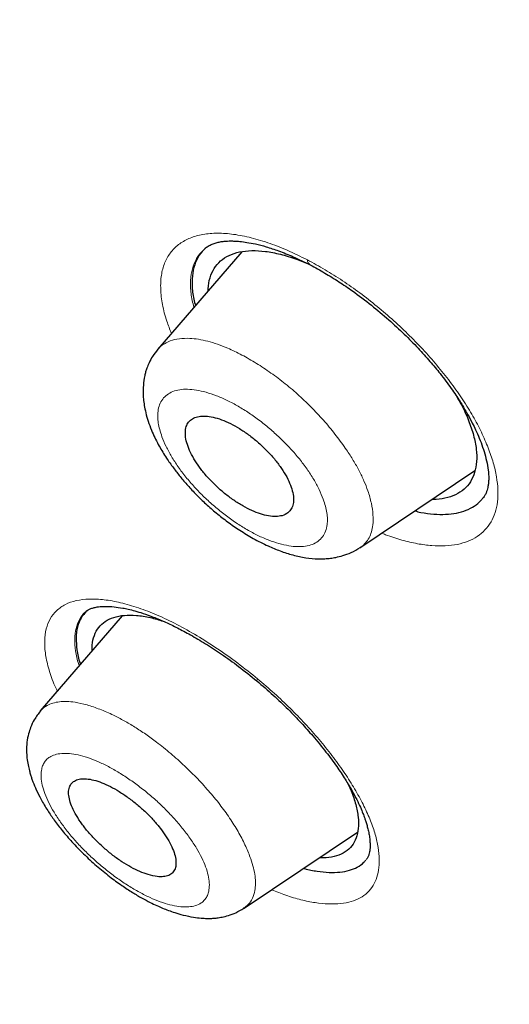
# Model space of a CAD drawing. Header units: millimetres. Extents: x 8 to 847, y 12 to 2109.
# Tile 46 of 256: x 717.47 to 724.04, y 679.79 to 693.02. Entities that reach past the tile are written whole.
import ezdxf

# ---------------------------------------------------------------- set-up
doc = ezdxf.new("R2010")
doc.units = ezdxf.units.MM

msp = doc.modelspace()

# ---------------------------------------------------------------- linework, layer by layer
at = {"color": 7, "linetype": 'Continuous', "lineweight": 30}
for p, q in [((720.45, 689.903), (719.321, 688.594)), ((722.033, 685.923), (723.579, 686.962)), ((718.366, 685.074), (718.359, 685.069)), ((718.843, 685.012), (717.743, 683.735)), ((720.481, 681.082), (722.002, 682.103)), ((720.477, 681.087), (720.473, 681.084))]:
    msp.add_line(p, q, dxfattribs=at)
at = {"color": 8, "linetype": 'Continuous', "lineweight": 0, "flags": 128}
msp.add_lwpolyline([(720.661, 684.162), (720.652, 684.145), (720.649, 684.137), (720.65, 684.136)], dxfattribs=at)
at = {"color": 8, "linetype": 'Continuous', "lineweight": 0}
msp.add_arc((721.417, 689.798), 0.0882, 183.1698, 235.951, dxfattribs=at)
at = {"color": 7, "linetype": 'Continuous', "lineweight": 30}
for points, knots in [([(761.763, 673.312), (761.804, 673.348), (761.88, 673.416), (761.981, 673.509), (762.064, 673.588), (762.133, 673.655), (762.194, 673.715), (762.25, 673.772), (762.305, 673.828), (762.363, 673.888), (762.421, 673.95), (762.473, 674.006), (762.522, 674.059), (762.573, 674.117), (762.634, 674.185), (762.699, 674.261), (762.765, 674.339), (762.827, 674.414), (762.885, 674.485), (762.933, 674.545), (762.973, 674.596), (763.011, 674.644), (763.054, 674.701), (763.103, 674.766), (763.154, 674.835), (763.2, 674.898), (763.24, 674.953), (763.274, 675.002), (763.309, 675.051), (763.346, 675.106), (763.394, 675.175), (763.446, 675.253), (763.499, 675.334), (763.545, 675.406), (763.59, 675.477), (763.64, 675.557), (763.691, 675.642), (763.74, 675.723), (763.78, 675.792), (763.816, 675.854), (763.851, 675.915), (763.89, 675.984), (763.932, 676.061), (763.975, 676.141), (764.015, 676.215), (764.051, 676.284), (764.087, 676.355), (764.128, 676.436), (764.174, 676.529), (764.22, 676.625), (764.262, 676.713), (764.298, 676.79), (764.333, 676.867), (764.371, 676.951), (764.411, 677.042), (764.45, 677.133), (764.485, 677.218), (764.532, 677.331), (764.592, 677.48), (764.653, 677.638), (764.702, 677.771), (764.74, 677.876), (764.78, 677.991), (764.824, 678.12), (764.87, 678.26), (764.914, 678.396), (764.953, 678.521), (764.985, 678.63), (765.016, 678.736), (765.048, 678.847), (765.081, 678.966), (765.112, 679.084), (765.141, 679.194), (765.167, 679.297), (765.192, 679.397), (765.23, 679.559), (765.28, 679.779), (765.337, 680.049), (765.387, 680.309), (765.434, 680.576), (765.475, 680.828), (765.51, 681.061), (765.538, 681.27), (765.566, 681.494), (765.593, 681.726), (765.616, 681.955), (765.636, 682.178), (765.653, 682.387), (765.667, 682.584), (765.678, 682.762), (765.686, 682.927), (765.694, 683.081), (765.7, 683.234), (765.705, 683.396), (765.71, 683.598), (765.714, 683.84), (765.716, 684.114), (765.714, 684.39), (765.709, 684.661), (765.702, 684.901), (765.695, 685.109), (765.687, 685.277), (765.68, 685.432), (765.672, 685.569), (765.665, 685.698), (765.657, 685.821), (765.648, 685.943), (765.639, 686.066), (765.629, 686.199), (765.617, 686.347), (765.602, 686.513), (765.585, 686.694), (765.564, 686.904), (765.54, 687.13), (765.513, 687.365), (765.484, 687.591), (765.458, 687.79), (765.434, 687.965), (765.414, 688.112), (765.392, 688.26), (765.369, 688.408), (765.346, 688.556), (765.323, 688.7), (765.301, 688.834), (765.281, 688.952), (765.263, 689.057), (765.245, 689.159), (765.225, 689.273), (765.201, 689.405), (765.173, 689.554), (765.131, 689.775), (765.073, 690.068), (764.996, 690.436), (764.93, 690.738), (764.88, 690.959), (764.851, 691.085), (764.826, 691.192), (764.806, 691.278), (764.79, 691.346), (764.775, 691.406), (764.76, 691.471), (764.739, 691.555), (764.713, 691.661), (764.682, 691.787), (764.647, 691.926), (764.595, 692.129), (764.528, 692.382), (764.458, 692.644), (764.401, 692.849), (764.359, 692.999), (764.321, 693.133), (764.288, 693.249), (764.259, 693.346), (764.231, 693.444), (764.198, 693.557), (764.156, 693.699), (764.105, 693.866), (764.046, 694.061), (763.955, 694.353), (763.833, 694.737), (763.704, 695.128), (763.598, 695.443), (763.516, 695.682), (763.433, 695.922), (763.348, 696.161), (763.271, 696.376), (763.205, 696.558), (763.153, 696.702), (763.109, 696.822), (763.073, 696.919), (763.041, 697.003), (763.008, 697.092), (762.967, 697.202), (762.916, 697.336), (762.857, 697.491), (762.791, 697.664), (762.714, 697.863), (762.625, 698.09), (762.523, 698.348), (762.411, 698.627), (762.288, 698.927), (762.156, 699.248), (761.99, 699.643), (761.794, 700.103), (761.571, 700.614), (761.346, 701.121), (761.118, 701.622), (760.89, 702.117), (760.667, 702.593), (760.447, 703.053), (760.225, 703.512), (759.993, 703.984), (759.745, 704.481), (759.48, 705.003), (759.198, 705.552), (758.943, 706.038), (758.722, 706.456), (758.539, 706.798), (758.353, 707.143), (758.17, 707.478), (757.998, 707.791), (757.842, 708.073), (757.707, 708.315), (757.593, 708.517), (757.499, 708.685), (757.416, 708.831), (757.345, 708.957), (757.286, 709.06), (757.242, 709.137), (757.212, 709.189), (757.19, 709.227), (757.169, 709.264), (757.143, 709.309), (757.102, 709.381), (757.042, 709.485), (756.96, 709.627), (756.862, 709.797), (756.748, 709.992), (756.612, 710.225), (756.452, 710.497), (756.266, 710.811), (756.059, 711.158), (755.83, 711.539), (755.578, 711.953), (755.302, 712.402), (755.003, 712.884), (754.688, 713.387), (754.357, 713.908), (754.013, 714.444), (753.653, 714.999), (753.284, 715.561), (752.912, 716.121), (752.537, 716.679), (752.056, 717.386), (751.466, 718.24), (750.762, 719.238), (750.035, 720.249), (749.286, 721.27), (748.515, 722.302), (747.739, 723.319), (746.96, 724.321), (746.108, 725.396), (745.182, 726.54), (744.182, 727.749), (743.181, 728.931), (742.181, 730.086), (741.189, 731.208), (740.207, 732.296), (739.237, 733.35), (738.272, 734.378), (737.27, 735.425), (736.229, 736.492), (735.149, 737.576), (734.073, 738.635), (733.003, 739.666), (731.946, 740.664), (730.903, 741.631), (729.874, 742.565), (728.855, 743.473), (727.839, 744.361), (726.826, 745.229), (725.819, 746.076), (724.824, 746.896), (723.842, 747.691), (722.866, 748.464), (721.888, 749.226), (720.92, 749.964), (719.959, 750.682), (719.008, 751.379), (718.261, 751.915), (717.721, 752.297), (717.393, 752.528), (717.062, 752.758), (716.731, 752.987), (716.398, 753.216), (716.069, 753.44), (715.768, 753.643), (715.504, 753.821), (715.281, 753.969), (715.086, 754.099), (714.919, 754.209), (714.779, 754.302), (714.667, 754.375), (714.581, 754.431), (714.516, 754.474), (714.448, 754.518), (714.36, 754.576), (714.242, 754.652), (714.1, 754.745), (713.916, 754.863), (713.689, 755.009), (713.412, 755.186), (713.105, 755.38), (712.769, 755.591), (712.405, 755.817), (712.01, 756.06), (711.599, 756.311), (711.145, 756.583), (710.668, 756.866), (710.176, 757.154), (709.703, 757.426), (709.248, 757.684), (708.815, 757.927), (708.413, 758.148), (708.043, 758.35), (707.72, 758.524), (707.442, 758.672), (707.201, 758.799), (706.971, 758.919), (706.742, 759.038), (706.51, 759.157), (706.166, 759.333), (705.703, 759.566), (705.27, 759.779), (704.974, 759.922), (704.828, 759.992), (704.696, 760.055), (704.585, 760.108), (704.495, 760.151), (704.427, 760.183), (704.369, 760.21), (704.307, 760.239), (704.223, 760.279), (704.111, 760.33), (703.973, 760.395), (703.808, 760.471), (703.619, 760.557), (703.417, 760.648), (703.21, 760.741), (702.793, 760.926), (702.173, 761.194), (701.363, 761.53), (700.615, 761.826), (699.923, 762.088), (699.439, 762.264), (699.12, 762.377), (698.968, 762.43), (698.832, 762.477), (698.716, 762.516), (698.619, 762.549), (698.551, 762.572), (698.504, 762.588), (698.468, 762.6), (698.419, 762.616), (698.354, 762.638), (698.271, 762.665), (698.175, 762.697), (698.012, 762.75), (697.796, 762.819), (697.545, 762.897), (697.321, 762.966), (697.122, 763.026), (696.94, 763.079), (696.783, 763.125), (696.652, 763.162), (696.546, 763.192), (696.46, 763.216), (696.398, 763.233), (696.347, 763.248), (696.293, 763.262), (696.22, 763.282), (696.127, 763.307), (695.985, 763.345), (695.806, 763.392), (695.604, 763.444), (695.421, 763.49), (695.254, 763.53), (695.1, 763.567), (694.955, 763.601), (694.81, 763.634), (694.655, 763.669), (694.481, 763.707), (694.271, 763.752), (694.037, 763.8), (693.789, 763.849), (693.558, 763.893), (693.344, 763.931), (693.149, 763.965), (692.967, 763.995), (692.787, 764.024), (692.598, 764.053), (692.395, 764.082), (692.173, 764.113), (691.935, 764.144), (691.683, 764.173), (691.432, 764.201), (691.191, 764.224), (690.965, 764.244), (690.754, 764.261), (690.558, 764.274), (690.367, 764.286), (690.171, 764.296), (689.986, 764.305), (689.815, 764.311), (689.662, 764.315), (689.507, 764.318), (689.36, 764.32), (689.227, 764.321), (689.116, 764.321), (689.013, 764.32), (688.9, 764.319), (688.761, 764.317), (688.606, 764.313), (688.447, 764.308), (688.295, 764.302), (688.139, 764.294), (687.98, 764.285), (687.821, 764.274), (687.672, 764.263), (687.536, 764.251), (687.409, 764.239), (687.29, 764.228), (687.171, 764.215), (687.048, 764.201), (686.916, 764.185), (686.777, 764.167), (686.643, 764.148), (686.525, 764.131), (686.416, 764.114), (686.302, 764.095), (686.167, 764.072), (686.02, 764.046), (685.867, 764.017), (685.713, 763.986), (685.57, 763.955), (685.438, 763.926), (685.327, 763.9), (685.226, 763.876), (685.141, 763.855), (685.058, 763.834), (684.965, 763.809), (684.852, 763.779), (684.73, 763.745), (684.609, 763.71), (684.493, 763.675), (684.377, 763.639), (684.243, 763.597), (684.089, 763.545), (683.916, 763.485), (683.737, 763.42), (683.556, 763.351), (683.376, 763.279), (683.187, 763.2), (683.002, 763.119), (682.813, 763.032), (682.629, 762.943), (682.471, 762.864), (682.348, 762.8), (682.264, 762.755), (682.181, 762.71), (682.092, 762.66), (681.993, 762.605), (681.892, 762.546), (681.799, 762.491), (681.713, 762.439), (681.628, 762.386), (681.535, 762.328), (681.44, 762.267), (681.346, 762.205), (681.257, 762.145), (681.175, 762.089), (681.099, 762.035), (681.024, 761.981), (680.941, 761.921), (680.852, 761.856), (680.766, 761.791), (680.685, 761.728), (680.612, 761.67), (680.544, 761.616), (680.474, 761.559), (680.395, 761.494), (680.298, 761.412), (680.183, 761.313), (680.101, 761.239), (680.056, 761.199)], [0, 0, 0, 0, 0.001901, 0.00355, 0.004948, 0.006151, 0.007223, 0.008164, 0.009042, 0.010057, 0.011166, 0.012109, 0.012845, 0.013783, 0.014904, 0.016169, 0.017404, 0.018587, 0.019696, 0.020713, 0.021338, 0.022061, 0.02292, 0.023914, 0.025006, 0.025976, 0.026751, 0.027417, 0.028132, 0.028919, 0.029779, 0.031122, 0.032288, 0.03325, 0.034166, 0.035283, 0.036599, 0.037692, 0.038636, 0.039432, 0.040215, 0.041146, 0.042205, 0.043331, 0.044325, 0.045174, 0.046061, 0.04711, 0.048363, 0.049683, 0.050808, 0.05173, 0.052651, 0.053721, 0.054926, 0.056082, 0.057133, 0.05808, 0.060279, 0.062627, 0.063844, 0.065071, 0.066425, 0.067952, 0.069654, 0.071339, 0.072743, 0.073985, 0.075112, 0.076389, 0.077803, 0.079158, 0.080388, 0.081509, 0.082617, 0.083732, 0.086923, 0.08986, 0.092546, 0.095304, 0.0984, 0.100501, 0.102575, 0.104913, 0.107397, 0.109701, 0.111872, 0.114129, 0.115974, 0.117764, 0.119391, 0.120855, 0.122289, 0.123863, 0.125568, 0.128129, 0.130821, 0.133449, 0.13597, 0.138499, 0.140169, 0.141767, 0.143191, 0.144441, 0.145569, 0.146745, 0.147804, 0.148909, 0.150096, 0.151436, 0.152931, 0.154582, 0.156329, 0.158574, 0.160614, 0.162583, 0.164582, 0.165869, 0.167166, 0.168459, 0.169745, 0.171026, 0.172301, 0.173488, 0.174498, 0.175365, 0.176178, 0.177148, 0.178277, 0.179567, 0.180974, 0.183917, 0.187026, 0.190299, 0.191514, 0.192564, 0.193449, 0.194168, 0.194722, 0.195143, 0.195652, 0.196345, 0.19722, 0.198278, 0.199478, 0.200657, 0.203287, 0.205707, 0.207049, 0.208289, 0.209376, 0.210308, 0.211086, 0.211744, 0.212676, 0.213817, 0.215167, 0.216725, 0.218492, 0.222195, 0.225894, 0.227775, 0.229655, 0.231534, 0.233411, 0.235265, 0.236557, 0.237668, 0.238599, 0.239349, 0.239919, 0.240568, 0.241406, 0.242465, 0.243675, 0.245002, 0.246447, 0.248262, 0.250233, 0.252362, 0.254647, 0.257089, 0.259658, 0.263623, 0.267454, 0.271149, 0.27496, 0.278616, 0.282118, 0.285466, 0.28874, 0.292173, 0.295779, 0.299559, 0.303512, 0.307639, 0.310031, 0.312477, 0.314979, 0.317408, 0.319625, 0.321629, 0.323421, 0.324749, 0.32593, 0.326964, 0.327851, 0.328591, 0.329147, 0.329481, 0.329693, 0.329952, 0.33027, 0.330646, 0.331464, 0.332469, 0.33366, 0.335037, 0.336601, 0.338567, 0.340766, 0.343197, 0.34586, 0.348756, 0.351884, 0.355244, 0.358836, 0.362368, 0.366099, 0.369995, 0.373892, 0.377768, 0.381621, 0.385454, 0.392424, 0.399322, 0.406147, 0.41338, 0.42053, 0.427596, 0.43458, 0.44148, 0.450142, 0.45867, 0.467063, 0.475322, 0.483446, 0.491292, 0.499008, 0.506594, 0.514048, 0.522413, 0.530671, 0.538824, 0.546873, 0.554817, 0.562517, 0.570116, 0.577616, 0.585015, 0.592462, 0.599805, 0.607042, 0.614175, 0.621205, 0.628279, 0.635474, 0.642283, 0.649197, 0.656215, 0.658602, 0.661002, 0.663413, 0.665836, 0.668271, 0.670718, 0.673062, 0.674898, 0.676533, 0.677966, 0.679197, 0.680226, 0.681054, 0.68168, 0.682108, 0.68251, 0.683163, 0.684057, 0.685115, 0.686317, 0.688112, 0.690157, 0.692451, 0.694919, 0.697624, 0.700564, 0.70372, 0.706834, 0.710735, 0.714435, 0.717934, 0.721459, 0.724752, 0.727813, 0.730642, 0.733239, 0.735227, 0.737053, 0.73879, 0.740554, 0.742346, 0.744167, 0.748572, 0.753136, 0.754341, 0.755534, 0.75658, 0.757457, 0.758167, 0.7587, 0.759076, 0.759528, 0.760185, 0.761068, 0.762164, 0.763475, 0.765, 0.766658, 0.76831, 0.769952, 0.776689, 0.783259, 0.789698, 0.795072, 0.800417, 0.801811, 0.803117, 0.804261, 0.805243, 0.806062, 0.806719, 0.806976, 0.807242, 0.807647, 0.808201, 0.808903, 0.809753, 0.810663, 0.813052, 0.815278, 0.817126, 0.818844, 0.82043, 0.821839, 0.822935, 0.823856, 0.824604, 0.825177, 0.825489, 0.825954, 0.826592, 0.827404, 0.828388, 0.830332, 0.832123, 0.833751, 0.835217, 0.836578, 0.837863, 0.839098, 0.840478, 0.842042, 0.843793, 0.846163, 0.848415, 0.850548, 0.852507, 0.854314, 0.855965, 0.857558, 0.859318, 0.861239, 0.863257, 0.865582, 0.867972, 0.8704, 0.872751, 0.874907, 0.876937, 0.878842, 0.880635, 0.882509, 0.884607, 0.886069, 0.887582, 0.889145, 0.890676, 0.892009, 0.893136, 0.894006, 0.895127, 0.896543, 0.898214, 0.899854, 0.901402, 0.902853, 0.904674, 0.906296, 0.907806, 0.909298, 0.91055, 0.911793, 0.913044, 0.914307, 0.915689, 0.91724, 0.91873, 0.919979, 0.921037, 0.922251, 0.923671, 0.925431, 0.927044, 0.928662, 0.930501, 0.931771, 0.933066, 0.934196, 0.93515, 0.935928, 0.936977, 0.938296, 0.939766, 0.941132, 0.942443, 0.943745, 0.945135, 0.947092, 0.949109, 0.951216, 0.953397, 0.955575, 0.957685, 0.96025, 0.962338, 0.964645, 0.967129, 0.968272, 0.969331, 0.970343, 0.971467, 0.972774, 0.974172, 0.9754, 0.976447, 0.977565, 0.978817, 0.980144, 0.981415, 0.982629, 0.983805, 0.984788, 0.9858, 0.986958, 0.988266, 0.989553, 0.990627, 0.991597, 0.992567, 0.993619, 0.994817, 0.996278, 0.998006, 1, 1, 1, 1]), ([(666.842, 730.647), (666.784, 730.907), (666.623, 731.627), (666.42, 732.767), (666.228, 734.07), (666.094, 735.335), (666.017, 736.538), (665.993, 737.679), (666.019, 738.757), (666.095, 739.797), (666.221, 740.797), (666.399, 741.771), (666.633, 742.717), (666.925, 743.628), (667.272, 744.488), (667.674, 745.298), (668.13, 746.057), (668.631, 746.75), (669.17, 747.378), (669.744, 747.943), (670.363, 748.456), (671.028, 748.918), (671.749, 749.335), (672.528, 749.702), (673.366, 750.017), (674.251, 750.272), (675.184, 750.468), (676.163, 750.604), (677.165, 750.679), (678.185, 750.696), (679.218, 750.658), (680.285, 750.567), (681.387, 750.421), (682.539, 750.217), (683.744, 749.952), (685.001, 749.623), (686.292, 749.233), (687.617, 748.783), (688.973, 748.273), (690.329, 747.717), (691.677, 747.12), (693.013, 746.488), (694.363, 745.808), (695.728, 745.081), (697.137, 744.288), (698.589, 743.429), (700.084, 742.5), (701.588, 741.522), (703.103, 740.492), (704.626, 739.415), (706.123, 738.314), (707.589, 737.196), (709.021, 736.067), (710.448, 734.903), (711.869, 733.706), (713.32, 732.447), (714.795, 731.124), (716.293, 729.737), (717.778, 728.319), (719.249, 726.869), (720.706, 725.388), (722.12, 723.909), (723.486, 722.438), (724.802, 720.98), (726.094, 719.507), (727.362, 718.019), (728.634, 716.483), (729.906, 714.901), (731.174, 713.272), (732.409, 711.634), (733.611, 709.987), (734.782, 708.33), (735.897, 706.697), (736.955, 705.095), (737.954, 703.528), (738.915, 701.967), (739.838, 700.411), (740.739, 698.831), (741.614, 697.229), (742.46, 695.61), (743.258, 694.004), (744.01, 692.411), (744.716, 690.829), (745.363, 689.291), (745.951, 687.8), (746.481, 686.362), (746.961, 684.949), (747.398, 683.56), (747.648, 682.656), (747.773, 682.203)], [0, 0, 0, 0, 0.006715, 0.018546, 0.030384, 0.042247, 0.054138, 0.065333, 0.076517, 0.087706, 0.098915, 0.110158, 0.121953, 0.133744, 0.14555, 0.157385, 0.169266, 0.181186, 0.192402, 0.203602, 0.214802, 0.226013, 0.237249, 0.249028, 0.260814, 0.272621, 0.284464, 0.296359, 0.30827, 0.319468, 0.330653, 0.341838, 0.353037, 0.36426, 0.376035, 0.387828, 0.399654, 0.411527, 0.423462, 0.435417, 0.446633, 0.457812, 0.468967, 0.480111, 0.491255, 0.503142, 0.515015, 0.526888, 0.538776, 0.550695, 0.562619, 0.573808, 0.58496, 0.596087, 0.6072, 0.618313, 0.630228, 0.642116, 0.653992, 0.665871, 0.677769, 0.689703, 0.700918, 0.712092, 0.723236, 0.734364, 0.745488, 0.75737, 0.769227, 0.781075, 0.79293, 0.804807, 0.816747, 0.827985, 0.839188, 0.850368, 0.861541, 0.87272, 0.884548, 0.896358, 0.908165, 0.919989, 0.931846, 0.943802, 0.955073, 0.966312, 0.977536, 0.98876, 1, 1, 1, 1]), ([(697.719, 747.026), (698.327, 746.668), (699.544, 745.953), (701.392, 744.785), (703.252, 743.552), (705.122, 742.248), (706.999, 740.877), (708.878, 739.443), (710.861, 737.863), (712.944, 736.13), (715.121, 734.234), (717.28, 732.266), (719.418, 730.232), (721.527, 728.137), (723.506, 726.09), (725.353, 724.104), (727.072, 722.189), (728.757, 720.245), (730.404, 718.274), (732.01, 716.281), (733.572, 714.27), (735.087, 712.243), (736.553, 710.206), (737.967, 708.162), (739.326, 706.114), (740.629, 704.067), (741.871, 702.024), (743.052, 699.989), (744.229, 697.854), (745.388, 695.625), (746.511, 693.313), (747.538, 691.033), (748.466, 688.793), (749.294, 686.596), (749.985, 684.552), (750.552, 682.657), (751.01, 680.907), (751.388, 679.205), (751.686, 677.553), (751.904, 675.955), (752.041, 674.413), (752.098, 672.931), (752.074, 671.511), (751.969, 670.156), (751.783, 668.869), (751.516, 667.653), (751.167, 666.509), (750.739, 665.44), (750.204, 664.393), (749.548, 663.384), (748.756, 662.433), (747.863, 661.592), (746.868, 660.868), (745.781, 660.252), (744.977, 659.941), (744.575, 659.786)], [0, 0, 0, 0, 0.017859, 0.035717, 0.053574, 0.07143, 0.089287, 0.107143, 0.125, 0.145832, 0.166666, 0.1875, 0.208333, 0.229166, 0.249999, 0.267856, 0.285713, 0.303571, 0.321429, 0.339287, 0.357144, 0.375001, 0.392858, 0.410715, 0.428572, 0.446429, 0.464286, 0.482143, 0.500002, 0.520835, 0.541668, 0.562501, 0.583334, 0.604167, 0.624999, 0.642856, 0.660713, 0.678571, 0.696428, 0.714286, 0.732144, 0.750003, 0.76786, 0.785718, 0.803575, 0.821433, 0.839289, 0.857146, 0.875003, 0.895835, 0.916668, 0.9375, 0.958333, 0.979167, 1, 1, 1, 1]), ([(724.937, 662.829), (725.181, 662.724), (725.826, 662.445), (726.82, 662.054), (727.921, 661.647), (728.97, 661.29), (730.001, 660.97), (731.013, 660.687), (732.007, 660.441), (733.014, 660.224), (734.029, 660.042), (735.048, 659.9), (736.038, 659.804), (736.997, 659.753), (737.927, 659.748), (738.829, 659.788), (739.677, 659.871), (740.472, 659.992), (741.216, 660.148), (741.93, 660.341), (742.616, 660.572), (743.273, 660.84), (743.92, 661.154), (744.551, 661.518), (745.163, 661.935), (745.737, 662.394), (746.274, 662.897), (746.774, 663.442), (747.238, 664.031), (747.654, 664.644), (748.022, 665.278), (748.344, 665.924), (748.633, 666.602), (748.886, 667.312), (749.104, 668.052), (749.293, 668.846), (749.45, 669.696), (749.569, 670.604), (749.647, 671.546), (749.683, 672.523), (749.679, 673.534), (749.633, 674.581), (749.549, 675.631), (749.431, 676.678), (749.281, 677.716), (749.098, 678.775), (748.879, 679.855), (748.627, 680.956), (748.331, 682.11), (747.99, 683.318), (747.6, 684.58), (747.169, 685.865), (746.699, 687.172), (746.188, 688.5), (745.639, 689.85), (745.069, 691.177), (744.483, 692.477), (743.886, 693.746), (743.261, 695.021), (742.607, 696.304), (741.923, 697.593), (741.222, 698.871), (740.505, 700.134), (739.773, 701.383), (739.016, 702.635), (738.234, 703.892), (737.427, 705.153), (736.595, 706.418), (735.742, 707.683), (734.855, 708.963), (733.938, 710.255), (732.986, 711.56), (732.015, 712.859), (731.025, 714.152), (730.014, 715.437), (728.999, 716.696), (727.983, 717.927), (726.967, 719.131), (725.934, 720.325), (724.885, 721.511), (723.82, 722.689), (722.739, 723.857), (721.647, 725.011), (720.531, 726.166), (719.392, 727.316), (718.229, 728.464), (717.059, 729.592), (715.88, 730.7), (714.694, 731.787), (713.52, 732.837), (712.36, 733.848), (711.215, 734.822), (710.066, 735.775), (708.912, 736.707), (707.754, 737.617), (706.593, 738.506), (705.431, 739.372), (704.254, 740.224), (703.066, 741.059), (701.867, 741.876), (700.674, 742.662), (699.488, 743.415), (698.308, 744.139), (697.529, 744.594), (697.139, 744.822)], [0, 0, 0, 0, 0.006406, 0.017005, 0.026687, 0.036352, 0.04601, 0.055667, 0.065331, 0.075008, 0.085647, 0.096251, 0.106831, 0.117396, 0.127957, 0.138522, 0.149139, 0.158862, 0.168566, 0.178258, 0.187946, 0.197638, 0.207341, 0.21789, 0.228425, 0.238957, 0.249495, 0.26005, 0.270632, 0.281302, 0.291065, 0.300793, 0.310497, 0.320183, 0.329861, 0.33954, 0.350062, 0.360574, 0.371087, 0.381612, 0.392162, 0.402747, 0.413402, 0.423147, 0.432863, 0.442558, 0.452242, 0.461923, 0.471612, 0.482137, 0.492659, 0.503191, 0.513744, 0.524331, 0.534962, 0.545606, 0.555323, 0.565009, 0.574675, 0.584328, 0.593979, 0.603635, 0.612864, 0.622092, 0.631327, 0.640577, 0.649849, 0.65915, 0.668487, 0.677761, 0.687438, 0.697096, 0.706743, 0.716387, 0.726036, 0.735697, 0.744917, 0.754144, 0.763385, 0.772645, 0.781933, 0.791254, 0.800616, 0.809894, 0.819574, 0.829237, 0.838892, 0.848545, 0.858204, 0.867876, 0.877087, 0.886302, 0.895528, 0.904772, 0.914041, 0.92334, 0.932677, 0.941978, 0.951684, 0.961366, 0.971031, 0.980686, 0.99034, 1, 1, 1, 1]), ([(719.972, 689.96), (719.946, 689.936), (719.886, 689.88), (719.824, 689.765), (719.784, 689.62), (719.778, 689.452), (719.791, 689.303), (719.818, 689.207), (719.826, 689.178)], [0, 0, 0, 0, 0.1469496, 0.3400774, 0.5316723, 0.7248011, 0.9170106, 1, 1, 1, 1]), ([(719.951, 689.944), (719.965, 689.956), (719.993, 689.978), (720.044, 690.003), (720.101, 690.023), (720.156, 690.036), (720.207, 690.043), (720.254, 690.046), (720.301, 690.048), (720.356, 690.046), (720.428, 690.041), (720.521, 690.029), (720.637, 690.007), (720.779, 689.97), (720.948, 689.914), (721.146, 689.835), (721.291, 689.763), (721.368, 689.725)], [0, 0, 0, 0, 0.090162, 0.16679, 0.229824, 0.283208, 0.328806, 0.366565, 0.399182, 0.436593, 0.484518, 0.543072, 0.612394, 0.692631, 0.783916, 0.88635, 1, 1, 1, 1]), ([(719.998, 689.378), (719.998, 689.387), (719.995, 689.452), (720.019, 689.555), (720.073, 689.682), (720.159, 689.783), (720.274, 689.857), (720.414, 689.904), (720.578, 689.922), (720.762, 689.912), (720.965, 689.872), (721.165, 689.813), (721.301, 689.754), (721.361, 689.729)], [0, 0, 0, 0, 0.015741, 0.116086, 0.216422, 0.316394, 0.417785, 0.517964, 0.618976, 0.719366, 0.819663, 0.920677, 1, 1, 1, 1]), ([(721.368, 689.725), (721.433, 689.69), (721.56, 689.621), (721.75, 689.502), (721.96, 689.36), (722.185, 689.19), (722.418, 688.994), (722.627, 688.8), (722.812, 688.613), (722.973, 688.435), (723.123, 688.254), (723.258, 688.073), (723.375, 687.898), (723.463, 687.751), (723.528, 687.631), (723.576, 687.535), (723.62, 687.439), (723.663, 687.334), (723.704, 687.212), (723.738, 687.086), (723.757, 686.977), (723.764, 686.889), (723.764, 686.828), (723.76, 686.788), (723.756, 686.758), (723.75, 686.73), (723.742, 686.696), (723.728, 686.659), (723.708, 686.62), (723.689, 686.595), (723.678, 686.582)], [0, 0, 0, 0, 0.044718, 0.08786, 0.129446, 0.188875, 0.24473, 0.296948, 0.345494, 0.390372, 0.431615, 0.481023, 0.52413, 0.560951, 0.591481, 0.615715, 0.635964, 0.668205, 0.702964, 0.741034, 0.784374, 0.814947, 0.840663, 0.860944, 0.872997, 0.889559, 0.910582, 0.936017, 0.965829, 1, 1, 1, 1]), ([(719.32, 688.592), (719.295, 688.561), (719.251, 688.504), (719.205, 688.417), (719.176, 688.346), (719.157, 688.288), (719.138, 688.211), (719.124, 688.111), (719.122, 687.999), (719.129, 687.901), (719.143, 687.81), (719.165, 687.708), (719.2, 687.595), (719.254, 687.454), (719.332, 687.298), (719.43, 687.138), (719.525, 687.002), (719.62, 686.88), (719.723, 686.759), (719.838, 686.636), (719.966, 686.512), (720.107, 686.389), (720.259, 686.27), (720.424, 686.156), (720.606, 686.046), (720.788, 685.953), (720.966, 685.879), (721.135, 685.824), (721.307, 685.788), (721.45, 685.775), (721.559, 685.777), (721.637, 685.784), (721.717, 685.796), (721.812, 685.82), (721.925, 685.86), (721.998, 685.905), (722.038, 685.929)], [0, 0, 0, 0, 0.0275349, 0.0500717, 0.0674551, 0.0800767, 0.092011, 0.1230867, 0.1520148, 0.1708814, 0.1919834, 0.2174293, 0.244331, 0.2718309, 0.3156658, 0.3534978, 0.3857783, 0.4148453, 0.4452084, 0.4770403, 0.5103501, 0.5451655, 0.5813978, 0.6195313, 0.6608252, 0.7056833, 0.7418677, 0.7802912, 0.8203558, 0.8586063, 0.8800969, 0.8981973, 0.9155685, 0.9381992, 0.9663684, 1, 1, 1, 1]), ([(723.335, 687.955), (723.356, 687.918), (723.42, 687.809), (723.497, 687.634), (723.565, 687.434), (723.601, 687.248), (723.606, 687.08), (723.579, 686.933), (723.523, 686.808), (723.436, 686.708), (723.321, 686.633), (723.179, 686.588), (723.07, 686.569), (723.005, 686.573), (723.001, 686.573)], [0, 0, 0, 0, 0.048398, 0.143297, 0.237454, 0.332622, 0.426547, 0.520911, 0.615117, 0.709085, 0.804466, 0.899571, 0.993518, 1, 1, 1, 1]), ([(720.989, 686.356), (721.018, 686.367), (721.069, 686.388), (721.116, 686.445), (721.142, 686.512), (721.146, 686.595), (721.13, 686.689), (721.094, 686.793), (721.039, 686.904), (720.965, 687.018), (720.876, 687.133), (720.773, 687.244), (720.661, 687.349), (720.541, 687.445), (720.418, 687.528), (720.295, 687.596), (720.175, 687.648), (720.063, 687.682), (719.961, 687.697), (719.872, 687.693), (719.799, 687.671), (719.743, 687.63), (719.705, 687.572), (719.688, 687.498), (719.691, 687.411), (719.714, 687.312), (719.758, 687.205), (719.82, 687.093), (719.9, 686.978), (719.995, 686.864), (720.101, 686.755), (720.217, 686.653), (720.339, 686.562), (720.462, 686.484), (720.584, 686.422), (720.701, 686.377), (720.81, 686.35), (720.909, 686.341), (720.962, 686.351), (720.989, 686.356)], [0, 0, 0, 0, 0.032698, 0.059295, 0.085891, 0.112552, 0.139214, 0.166022, 0.192831, 0.219805, 0.246779, 0.273863, 0.300947, 0.328036, 0.355125, 0.382113, 0.409101, 0.435928, 0.462755, 0.489431, 0.516106, 0.542706, 0.569304, 0.595935, 0.622565, 0.649322, 0.676079, 0.703004, 0.729929, 0.756988, 0.784047, 0.811147, 0.838247, 0.865276, 0.892305, 0.919226, 0.946147, 0.973074, 1, 1, 1, 1]), ([(722.773, 686.42), (722.799, 686.413), (722.888, 686.391), (723.027, 686.375), (723.188, 686.371), (723.333, 686.388), (723.463, 686.425), (723.573, 686.484), (723.649, 686.542), (723.681, 686.587), (723.69, 686.599)], [0, 0, 0, 0, 0.062386, 0.2083379, 0.3553325, 0.5027238, 0.6488828, 0.7954095, 0.9438924, 1, 1, 1, 1]), ([(718.365, 685.076), (718.338, 685.046), (718.284, 684.985), (718.238, 684.862), (718.219, 684.718), (718.232, 684.554), (718.254, 684.432), (718.279, 684.363), (718.28, 684.359)], [0, 0, 0, 0, 0.1929071, 0.3904046, 0.59035, 0.7894332, 0.9867545, 1, 1, 1, 1]), ([(718.357, 685.07), (718.366, 685.077), (718.382, 685.09), (718.418, 685.107), (718.465, 685.122), (718.53, 685.134), (718.616, 685.139), (718.726, 685.134), (718.83, 685.119), (718.925, 685.1), (719.016, 685.077), (719.128, 685.043), (719.266, 684.994), (719.42, 684.929), (719.588, 684.848), (719.766, 684.753), (719.964, 684.635), (720.18, 684.494), (720.412, 684.328), (720.569, 684.202), (720.65, 684.136)], [0, 0, 0, 0, 0.0562577, 0.1053699, 0.1474624, 0.1891245, 0.2493775, 0.3114963, 0.3673136, 0.3982924, 0.4348004, 0.4787296, 0.5301019, 0.589003, 0.6439382, 0.7042647, 0.770034, 0.8412635, 0.9179326, 1, 1, 1, 1]), ([(718.441, 684.545), (718.44, 684.569), (718.437, 684.645), (718.465, 684.75), (718.522, 684.858), (718.61, 684.94), (718.726, 684.994), (718.867, 685.022), (719.032, 685.02), (719.208, 684.994), (719.335, 684.956), (719.394, 684.938)], [0, 0, 0, 0, 0.057285, 0.178143, 0.299011, 0.418218, 0.537871, 0.657513, 0.776721, 0.897621, 1, 1, 1, 1]), ([(720.65, 684.136), (720.724, 684.073), (720.868, 683.95), (721.067, 683.759), (721.244, 683.575), (721.416, 683.383), (721.576, 683.187), (721.721, 682.992), (721.835, 682.82), (721.924, 682.671), (721.99, 682.546), (722.039, 682.443), (722.073, 682.36), (722.097, 682.297), (722.115, 682.243), (722.131, 682.189), (722.146, 682.129), (722.16, 682.064), (722.168, 682), (722.171, 681.948), (722.171, 681.911), (722.17, 681.885), (722.167, 681.861), (722.163, 681.834), (722.156, 681.801), (722.142, 681.764), (722.126, 681.742), (722.117, 681.73)], [0, 0, 0, 0, 0.067902, 0.132052, 0.192495, 0.249224, 0.319031, 0.382166, 0.438643, 0.488513, 0.531847, 0.568716, 0.599174, 0.623257, 0.641482, 0.664508, 0.691431, 0.722214, 0.756759, 0.789492, 0.809548, 0.82686, 0.843516, 0.868612, 0.903119, 0.946926, 1, 1, 1, 1]), ([(717.745, 683.732), (717.716, 683.694), (717.663, 683.626), (717.614, 683.519), (717.581, 683.417), (717.561, 683.31), (717.556, 683.201), (717.563, 683.099), (717.576, 683.012), (717.594, 682.936), (717.611, 682.876), (717.627, 682.827), (717.651, 682.76), (717.691, 682.665), (717.755, 682.537), (717.836, 682.401), (717.932, 682.261), (718.039, 682.12), (718.17, 681.968), (718.324, 681.809), (718.495, 681.652), (718.667, 681.51), (718.829, 681.391), (718.975, 681.295), (719.103, 681.22), (719.212, 681.162), (719.304, 681.118), (719.386, 681.082), (719.466, 681.051), (719.557, 681.019), (719.67, 680.986), (719.789, 680.961), (719.896, 680.948), (719.977, 680.944), (720.032, 680.945), (720.076, 680.947), (720.123, 680.952), (720.19, 680.963), (720.276, 680.984), (720.376, 681.022), (720.441, 681.061), (720.476, 681.083)], [0, 0, 0, 0, 0.033658, 0.060734, 0.081078, 0.10861, 0.13774, 0.159023, 0.181581, 0.20045, 0.213871, 0.224901, 0.236969, 0.264226, 0.296515, 0.334478, 0.366687, 0.402128, 0.440773, 0.482573, 0.527281, 0.569651, 0.607713, 0.641517, 0.671182, 0.696789, 0.718305, 0.73601, 0.754239, 0.774463, 0.799973, 0.833089, 0.857054, 0.876748, 0.891898, 0.898489, 0.909053, 0.924401, 0.944632, 0.969827, 1, 1, 1, 1]), ([(719.19, 681.533), (719.232, 681.522), (719.309, 681.503), (719.4, 681.503), (719.47, 681.52), (719.522, 681.556), (719.555, 681.609), (719.568, 681.678), (719.561, 681.76), (719.533, 681.855), (719.486, 681.958), (719.419, 682.067), (719.337, 682.179), (719.24, 682.291), (719.132, 682.399), (719.015, 682.499), (718.895, 682.59), (718.773, 682.669), (718.653, 682.733), (718.539, 682.781), (718.434, 682.812), (718.34, 682.824), (718.26, 682.818), (718.197, 682.794), (718.151, 682.752), (718.125, 682.692), (718.12, 682.618), (718.135, 682.531), (718.17, 682.433), (718.225, 682.327), (718.298, 682.216), (718.386, 682.104), (718.488, 681.993), (718.599, 681.888), (718.718, 681.79), (718.839, 681.704), (718.961, 681.63), (719.08, 681.571), (719.154, 681.546), (719.19, 681.533)], [0, 0, 0, 0, 0.032698, 0.059295, 0.085891, 0.112552, 0.139214, 0.166022, 0.192831, 0.219805, 0.246779, 0.273863, 0.300947, 0.328036, 0.355125, 0.382113, 0.409101, 0.435928, 0.462755, 0.489431, 0.516106, 0.542706, 0.569304, 0.595935, 0.622565, 0.649322, 0.676079, 0.703004, 0.729929, 0.756988, 0.784047, 0.811147, 0.838247, 0.865276, 0.892305, 0.919226, 0.946147, 0.973074, 1, 1, 1, 1]), ([(721.868, 682.763), (721.884, 682.728), (721.934, 682.627), (721.961, 682.535), (721.978, 682.475)], [0, 0, 0, 0, 0.343866, 1, 1, 1, 1]), ([(721.978, 682.475), (721.991, 682.418), (722.017, 682.302), (722.018, 682.152), (721.989, 682.022), (721.93, 681.915), (721.842, 681.834), (721.725, 681.781), (721.607, 681.755), (721.52, 681.758), (721.49, 681.76)], [0, 0, 0, 0, 0.132324, 0.265514, 0.397663, 0.531231, 0.663054, 0.795494, 0.92771, 1, 1, 1, 1]), ([(721.279, 681.618), (721.282, 681.617), (721.347, 681.597), (721.462, 681.578), (721.623, 681.56), (721.768, 681.564), (721.896, 681.587), (722.002, 681.632), (722.076, 681.681), (722.106, 681.721), (722.115, 681.732)], [0, 0, 0, 0, 0.008546, 0.162695, 0.318901, 0.475331, 0.629351, 0.78275, 0.937344, 1, 1, 1, 1])]:
    msp.add_open_spline(points, degree=3, knots=knots, dxfattribs=at)
at = {"color": 8, "linetype": 'Continuous', "lineweight": 0}
for points, knots in [([(680.059, 761.194), (680.116, 761.247), (680.33, 761.449), (680.734, 761.763), (681.273, 762.135), (681.845, 762.468), (682.447, 762.765), (683.068, 763.019), (683.704, 763.234), (684.353, 763.41), (685.027, 763.554), (685.727, 763.665), (686.465, 763.744), (687.243, 763.788), (688.063, 763.797), (688.909, 763.768), (689.779, 763.702), (690.675, 763.599), (691.577, 763.461), (692.484, 763.291), (693.393, 763.091), (694.322, 762.859), (695.27, 762.594), (696.255, 762.292), (697.279, 761.949), (698.342, 761.564), (699.423, 761.144), (700.522, 760.69), (701.637, 760.202), (702.746, 759.69), (703.848, 759.156), (704.94, 758.604), (706.045, 758.022), (707.16, 757.412), (708.309, 756.761), (709.49, 756.066), (710.705, 755.327), (711.927, 754.559), (713.157, 753.761), (714.393, 752.934), (715.611, 752.096), (716.81, 751.249), (717.988, 750.394), (719.169, 749.517), (720.351, 748.617), (721.557, 747.676), (722.788, 746.693), (724.041, 745.668), (725.292, 744.62), (726.539, 743.55), (727.782, 742.459), (728.995, 741.369), (730.179, 740.282), (731.331, 739.201), (732.477, 738.103), (733.613, 736.991), (734.763, 735.842), (735.925, 734.656), (737.097, 733.432), (738.256, 732.195), (739.401, 730.945), (740.53, 729.683), (741.622, 728.435), (742.676, 727.201), (743.693, 725.985), (744.693, 724.762), (745.675, 723.534), (746.659, 722.275), (747.642, 720.988), (748.622, 719.672), (749.58, 718.354), (750.514, 717.035), (751.425, 715.716), (752.295, 714.423), (753.125, 713.157), (753.916, 711.919), (754.683, 710.685), (755.427, 709.455), (756.161, 708.208), (756.883, 706.943), (757.59, 705.662), (758.269, 704.392), (758.919, 703.133), (759.539, 701.885), (760.118, 700.674), (760.658, 699.5), (761.159, 698.361), (761.631, 697.236), (762.075, 696.124), (762.499, 695.005), (762.898, 693.881), (763.271, 692.753), (763.609, 691.643), (763.91, 690.553), (764.176, 689.483), (764.402, 688.454), (764.59, 687.466), (764.742, 686.517), (764.862, 685.589), (764.95, 684.683), (765.008, 683.781), (765.033, 682.886), (765.025, 682.002), (764.982, 681.147), (764.906, 680.322), (764.796, 679.527), (764.656, 678.781), (764.49, 678.081), (764.3, 677.427), (764.083, 676.805), (763.84, 676.215), (763.567, 675.648), (763.261, 675.105), (762.922, 674.591), (762.555, 674.116), (762.171, 673.686), (761.896, 673.435), (761.763, 673.314)], [0, 0, 0, 0, 0.0032029, 0.0121766, 0.0211518, 0.0301289, 0.0391074, 0.048084, 0.0565461, 0.0650069, 0.0734669, 0.0819263, 0.0903853, 0.0993568, 0.1083284, 0.1173004, 0.1262731, 0.1352467, 0.1442217, 0.1526856, 0.1611513, 0.1696157, 0.1780785, 0.1865399, 0.1955131, 0.2044855, 0.2134575, 0.2224293, 0.2314011, 0.2403733, 0.2488334, 0.2572943, 0.2657563, 0.2742197, 0.282685, 0.2916633, 0.3006394, 0.309614, 0.3185874, 0.3275599, 0.336532, 0.3449912, 0.3534503, 0.3619097, 0.3703695, 0.37883, 0.3878043, 0.3967801, 0.4057578, 0.4147362, 0.4237125, 0.432687, 0.4411477, 0.4496075, 0.4580668, 0.4665257, 0.4749846, 0.4839563, 0.4929284, 0.5019012, 0.5108751, 0.5198504, 0.5288276, 0.5372931, 0.5457569, 0.554219, 0.5626799, 0.5711399, 0.5801119, 0.5890836, 0.5980551, 0.6070266, 0.6159985, 0.6249711, 0.6334318, 0.6418937, 0.6503572, 0.6588225, 0.6672869, 0.6762623, 0.6852361, 0.6942088, 0.7031808, 0.7121522, 0.7211234, 0.7295821, 0.7380409, 0.7465003, 0.7549603, 0.7634214, 0.7723968, 0.7813742, 0.7903519, 0.7993278, 0.8083021, 0.8172751, 0.8257345, 0.8341934, 0.842652, 0.8511107, 0.8595696, 0.8685417, 0.8775145, 0.8864883, 0.8954636, 0.9044409, 0.9134189, 0.921882, 0.9303436, 0.9388039, 0.9472632, 0.9557218, 0.9646924, 0.9736627, 0.982633, 0.9916035, 1, 1, 1, 1]), ([(670.014, 747.68), (670.066, 747.733), (670.387, 748.056), (671.062, 748.548), (672.04, 749.147), (673.109, 749.63), (674.258, 750.009), (675.49, 750.282), (676.804, 750.448), (678.195, 750.506), (679.656, 750.456), (681.178, 750.298), (682.76, 750.032), (684.401, 749.66), (686.103, 749.179), (687.863, 748.592), (689.673, 747.9), (691.523, 747.108), (693.405, 746.218), (695.317, 745.233), (697.259, 744.153), (699.231, 742.976), (701.23, 741.704), (703.248, 740.342), (705.273, 738.899), (707.296, 737.382), (709.315, 735.793), (711.331, 734.129), (713.345, 732.392), (715.351, 730.583), (717.341, 728.711), (719.302, 726.788), (721.227, 724.821), (723.118, 722.812), (724.973, 720.759), (726.793, 718.664), (728.571, 716.53), (730.299, 714.368), (731.968, 712.19), (733.572, 710.003), (735.112, 707.808), (736.589, 705.607), (738.002, 703.397), (739.345, 701.186), (740.611, 698.985), (741.792, 696.807), (742.888, 694.658), (743.897, 692.537), (744.821, 690.443), (745.661, 688.378), (746.41, 686.348), (747.074, 684.355), (747.434, 683.069), (747.615, 682.426)], [0, 0, 0, 0, 0.003955, 0.02395, 0.043837, 0.063668, 0.083489, 0.10335, 0.123297, 0.143337, 0.163333, 0.183211, 0.203037, 0.22286, 0.242728, 0.262709, 0.28275, 0.302713, 0.322583, 0.342407, 0.362234, 0.382112, 0.402091, 0.422133, 0.442102, 0.461966, 0.481791, 0.501626, 0.521517, 0.541529, 0.561572, 0.58151, 0.601369, 0.621196, 0.641037, 0.660942, 0.680959, 0.700987, 0.720914, 0.740777, 0.76061, 0.780457, 0.800372, 0.820404, 0.840435, 0.860347, 0.88019, 0.900012, 0.919862, 0.939799, 0.959828, 0.979908, 1, 1, 1, 1]), ([(747.262, 682.345), (747.131, 682.82), (746.868, 683.769), (746.405, 685.231), (745.892, 686.718), (745.325, 688.234), (744.707, 689.775), (744.052, 691.304), (743.368, 692.815), (742.656, 694.307), (741.903, 695.81), (741.109, 697.324), (740.259, 698.877), (739.351, 700.467), (738.382, 702.094), (737.371, 703.728), (736.315, 705.369), (735.218, 707.016), (734.105, 708.63), (732.983, 710.207), (731.856, 711.741), (730.702, 713.267), (729.52, 714.782), (728.286, 716.317), (727, 717.868), (725.663, 719.434), (724.298, 720.984), (722.906, 722.517), (721.492, 724.028), (720.091, 725.483), (718.706, 726.879), (717.339, 728.218), (715.961, 729.53), (714.571, 730.814), (713.142, 732.095), (711.677, 733.368), (710.176, 734.628), (708.67, 735.851), (707.158, 737.035), (705.644, 738.179), (704.162, 739.258), (702.718, 740.27), (701.311, 741.218), (699.913, 742.122), (698.524, 742.983), (697.117, 743.815), (695.695, 744.615), (694.262, 745.377), (692.846, 746.085), (691.448, 746.739), (690.067, 747.34), (688.733, 747.876), (687.448, 748.349), (686.215, 748.759), (685.01, 749.116), (683.834, 749.42), (682.663, 749.677), (681.502, 749.882), (680.354, 750.031), (679.244, 750.119), (678.17, 750.148), (677.132, 750.117), (676.149, 750.029), (675.223, 749.886), (674.356, 749.693), (673.531, 749.448), (672.748, 749.149), (671.991, 748.791), (671.265, 748.371), (670.574, 747.884), (669.932, 747.34), (669.34, 746.739), (668.797, 746.081), (668.314, 745.381), (667.89, 744.646), (667.522, 743.879), (667.203, 743.069), (666.933, 742.214), (666.706, 741.294), (666.526, 740.308), (666.398, 739.254), (666.325, 738.155), (666.308, 737.012), (666.346, 735.826), (666.437, 734.622), (666.58, 733.406), (666.763, 732.193), (666.925, 731.361), (667.005, 730.95)], [0, 0, 0, 0, 0.011985, 0.023956, 0.035931, 0.047929, 0.059969, 0.071978, 0.08323, 0.094455, 0.105668, 0.116881, 0.128112, 0.139963, 0.151821, 0.163705, 0.175629, 0.187611, 0.199607, 0.210866, 0.222098, 0.233314, 0.244529, 0.255756, 0.267661, 0.279571, 0.291503, 0.303471, 0.315491, 0.327453, 0.338658, 0.349851, 0.361044, 0.37225, 0.38348, 0.395387, 0.407297, 0.419225, 0.431185, 0.443193, 0.455186, 0.466436, 0.477663, 0.488878, 0.500096, 0.511327, 0.52324, 0.535138, 0.547037, 0.558951, 0.570896, 0.58291, 0.594217, 0.605485, 0.616727, 0.627956, 0.639184, 0.65109, 0.662971, 0.674841, 0.686715, 0.698608, 0.71061, 0.721928, 0.733203, 0.744449, 0.755678, 0.766905, 0.778824, 0.790725, 0.802622, 0.814532, 0.82647, 0.838478, 0.849776, 0.86103, 0.872254, 0.883463, 0.894671, 0.906677, 0.918646, 0.930596, 0.942545, 0.95451, 0.96649, 0.977754, 0.989001, 1, 1, 1, 1]), ([(719.503, 688.805), (719.482, 688.86), (719.428, 688.995), (719.379, 689.194), (719.354, 689.402), (719.363, 689.589), (719.407, 689.754), (719.485, 689.891), (719.594, 690.002), (719.733, 690.084), (719.9, 690.135), (720.092, 690.156), (720.308, 690.145), (720.543, 690.102), (720.794, 690.029), (721.057, 689.928), (721.238, 689.838), (721.329, 689.793)], [0, 0, 0, 0, 0.046901, 0.114668, 0.182626, 0.250936, 0.318648, 0.386834, 0.455341, 0.523142, 0.591247, 0.659484, 0.727242, 0.79557, 0.86395, 0.931764, 1, 1, 1, 1]), ([(719.954, 689.942), (719.928, 689.919), (719.868, 689.863), (719.806, 689.748), (719.764, 689.603), (719.756, 689.435), (719.771, 689.285), (719.798, 689.187), (719.806, 689.156)], [0, 0, 0, 0, 0.144437, 0.336399, 0.52831, 0.720356, 0.912477, 1, 1, 1, 1]), ([(721.329, 689.793), (721.408, 689.75), (721.565, 689.665), (721.801, 689.515), (722.035, 689.35), (722.266, 689.17), (722.489, 688.977), (722.703, 688.776), (722.905, 688.566), (723.094, 688.35), (723.267, 688.13), (723.421, 687.911), (723.556, 687.692), (723.669, 687.476), (723.76, 687.266), (723.829, 687.066), (723.872, 686.877), (723.891, 686.701), (723.886, 686.539), (723.855, 686.394), (723.798, 686.268), (723.717, 686.161), (723.614, 686.074), (723.49, 686.009), (723.345, 685.967), (723.182, 685.947), (723.003, 685.95), (722.808, 685.976), (722.599, 686.026), (722.438, 686.076), (722.345, 686.114), (722.328, 686.121)], [0, 0, 0, 0, 0.0356861, 0.0709393, 0.1061574, 0.1417395, 0.177409, 0.212683, 0.2479412, 0.2835637, 0.319116, 0.3543187, 0.3895809, 0.4253099, 0.4610282, 0.4962966, 0.5315065, 0.5670513, 0.6024157, 0.6375322, 0.672817, 0.7086805, 0.7444083, 0.7796937, 0.8149214, 0.850478, 0.8858883, 0.9210529, 0.9563715, 0.9922388, 1, 1, 1, 1]), ([(719.322, 688.594), (719.322, 688.594), (719.338, 688.618), (719.391, 688.658), (719.483, 688.708), (719.607, 688.737), (719.736, 688.742), (719.866, 688.728), (719.99, 688.702), (720.121, 688.662), (720.274, 688.603), (720.449, 688.518), (720.644, 688.406), (720.84, 688.276), (721.033, 688.13), (721.221, 687.97), (721.399, 687.798), (721.566, 687.617), (721.721, 687.43), (721.81, 687.303), (721.855, 687.24)], [0, 0, 0, 0, 0.001278, 0.049143, 0.112987, 0.176812, 0.240485, 0.288074, 0.33547, 0.382727, 0.430159, 0.493666, 0.557324, 0.620894, 0.68415, 0.74696, 0.809835, 0.873051, 0.936487, 1, 1, 1, 1]), ([(721.324, 686.982), (721.291, 687.028), (721.224, 687.12), (721.105, 687.256), (720.976, 687.388), (720.838, 687.514), (720.694, 687.631), (720.547, 687.736), (720.399, 687.829), (720.252, 687.907), (720.107, 687.97), (719.968, 688.017), (719.838, 688.046), (719.718, 688.058), (719.612, 688.052), (719.519, 688.027), (719.443, 687.983), (719.383, 687.924), (719.342, 687.849), (719.322, 687.768), (719.318, 687.684), (719.325, 687.602), (719.345, 687.513), (719.378, 687.408), (719.429, 687.287), (719.502, 687.151), (719.592, 687.013), (719.696, 686.874), (719.813, 686.738), (719.942, 686.606), (720.08, 686.481), (720.223, 686.364), (720.37, 686.259), (720.518, 686.167), (720.666, 686.088), (720.81, 686.026), (720.949, 685.979), (721.08, 685.949), (721.2, 685.937), (721.306, 685.943), (721.399, 685.968), (721.475, 686.011), (721.535, 686.071), (721.576, 686.145), (721.596, 686.227), (721.6, 686.311), (721.592, 686.393), (721.573, 686.482), (721.54, 686.587), (721.489, 686.708), (721.417, 686.844), (721.355, 686.936), (721.324, 686.982)], [0, 0, 0, 0, 0.02068, 0.041438, 0.06265, 0.083436, 0.104419, 0.125116, 0.145801, 0.166483, 0.187528, 0.208586, 0.229292, 0.249996, 0.270773, 0.291465, 0.312443, 0.333437, 0.35415, 0.374937, 0.390444, 0.405922, 0.421534, 0.437436, 0.458478, 0.479239, 0.500082, 0.520826, 0.541537, 0.562584, 0.58354, 0.60426, 0.625089, 0.64572, 0.666418, 0.687551, 0.708339, 0.729318, 0.750002, 0.770696, 0.791371, 0.812402, 0.833458, 0.854166, 0.874882, 0.890464, 0.905965, 0.921544, 0.93736, 0.958411, 0.979172, 1, 1, 1, 1]), ([(721.855, 687.24), (721.886, 687.193), (721.948, 687.098), (722.026, 686.958), (722.091, 686.821), (722.148, 686.675), (722.192, 686.521), (722.214, 686.367), (722.212, 686.24), (722.192, 686.138), (722.16, 686.057), (722.112, 685.991), (722.071, 685.947), (722.041, 685.932), (722.037, 685.93)], [0, 0, 0, 0, 0.082423, 0.164805, 0.247198, 0.329617, 0.43953, 0.549401, 0.659031, 0.741005, 0.822699, 0.904222, 0.986088, 1, 1, 1, 1]), ([(717.971, 684), (717.96, 684.023), (717.911, 684.124), (717.856, 684.289), (717.808, 684.493), (717.797, 684.676), (717.817, 684.838), (717.871, 684.975), (717.958, 685.085), (718.075, 685.168), (718.222, 685.22), (718.398, 685.24), (718.598, 685.231), (718.819, 685.191), (719.058, 685.121), (719.311, 685.024), (719.576, 684.898), (719.847, 684.746), (720.122, 684.571), (720.396, 684.377), (720.573, 684.234), (720.661, 684.162)], [0, 0, 0, 0, 0.016006, 0.070473, 0.124867, 0.180044, 0.235094, 0.28948, 0.344019, 0.398844, 0.453185, 0.507906, 0.562889, 0.617302, 0.671956, 0.726721, 0.7811, 0.835935, 0.890811, 0.945235, 1, 1, 1, 1]), ([(718.348, 685.062), (718.348, 685.061), (718.312, 685.037), (718.268, 684.964), (718.218, 684.845), (718.2, 684.702), (718.214, 684.539), (718.236, 684.417), (718.263, 684.347), (718.265, 684.341)], [0, 0, 0, 0, 0.001792, 0.198086, 0.3942, 0.590259, 0.786353, 0.982654, 1, 1, 1, 1]), ([(720.661, 684.162), (720.737, 684.098), (720.886, 683.971), (721.099, 683.769), (721.3, 683.561), (721.488, 683.348), (721.661, 683.133), (721.816, 682.92), (721.951, 682.709), (722.067, 682.503), (722.161, 682.304), (722.231, 682.115), (722.276, 681.939), (722.297, 681.775), (722.294, 681.626), (722.267, 681.495), (722.215, 681.382), (722.139, 681.289), (722.041, 681.217), (721.921, 681.167), (721.778, 681.14), (721.616, 681.136), (721.437, 681.153), (721.245, 681.192), (721.048, 681.249), (720.912, 681.303), (720.848, 681.328)], [0, 0, 0, 0, 0.0421691, 0.0838295, 0.1254519, 0.1675085, 0.2096596, 0.2513449, 0.293014, 0.335117, 0.377132, 0.4187343, 0.4604077, 0.5026333, 0.544844, 0.5865245, 0.6281365, 0.670144, 0.7119339, 0.7534342, 0.7951357, 0.8375219, 0.8797425, 0.9214425, 0.9630758, 1, 1, 1, 1]), ([(717.747, 683.731), (717.749, 683.735), (717.77, 683.768), (717.826, 683.803), (717.909, 683.84), (717.998, 683.858), (718.098, 683.862), (718.221, 683.85), (718.368, 683.817), (718.542, 683.758), (718.711, 683.684), (718.869, 683.602), (719.013, 683.517), (719.158, 683.421), (719.319, 683.304), (719.495, 683.162), (719.681, 682.995), (719.858, 682.82), (720.023, 682.638), (720.172, 682.454), (720.303, 682.27), (720.414, 682.087), (720.506, 681.91), (720.548, 681.799), (720.57, 681.743)], [0, 0, 0, 0, 0.006607, 0.05923, 0.098671, 0.138078, 0.177481, 0.216901, 0.269481, 0.322046, 0.374485, 0.413678, 0.452712, 0.491631, 0.530695, 0.582998, 0.635425, 0.687779, 0.739875, 0.791603, 0.843386, 0.895449, 0.947693, 1, 1, 1, 1]), ([(719.963, 681.639), (719.947, 681.679), (719.914, 681.759), (719.842, 681.889), (719.754, 682.023), (719.651, 682.159), (719.536, 682.293), (719.411, 682.425), (719.277, 682.551), (719.135, 682.67), (718.989, 682.78), (718.84, 682.88), (718.693, 682.967), (718.549, 683.039), (718.412, 683.096), (718.281, 683.136), (718.161, 683.159), (718.053, 683.165), (717.959, 683.153), (717.887, 683.126), (717.835, 683.089), (717.798, 683.047), (717.772, 682.995), (717.755, 682.927), (717.751, 682.842), (717.766, 682.738), (717.801, 682.623), (717.854, 682.501), (717.925, 682.372), (718.013, 682.238), (718.115, 682.102), (718.229, 681.968), (718.355, 681.837), (718.489, 681.711), (718.631, 681.592), (718.777, 681.482), (718.926, 681.382), (719.073, 681.295), (719.217, 681.222), (719.355, 681.165), (719.485, 681.125), (719.605, 681.102), (719.714, 681.096), (719.808, 681.108), (719.879, 681.135), (719.932, 681.172), (719.968, 681.214), (719.994, 681.266), (720.011, 681.334), (720.015, 681.419), (720.001, 681.522), (719.976, 681.6), (719.963, 681.639)], [0, 0, 0, 0, 0.02068, 0.041438, 0.06265, 0.083436, 0.104419, 0.125116, 0.145801, 0.166483, 0.187528, 0.208586, 0.229292, 0.249996, 0.270773, 0.291465, 0.312443, 0.333437, 0.35415, 0.374937, 0.390444, 0.405922, 0.421534, 0.437436, 0.458478, 0.479239, 0.500082, 0.520826, 0.541537, 0.562584, 0.58354, 0.60426, 0.625089, 0.64572, 0.666418, 0.687551, 0.708339, 0.729318, 0.750002, 0.770696, 0.791371, 0.812402, 0.833458, 0.854166, 0.874882, 0.890464, 0.905965, 0.921544, 0.93736, 0.958411, 0.979172, 1, 1, 1, 1]), ([(720.57, 681.743), (720.582, 681.703), (720.608, 681.622), (720.629, 681.512), (720.635, 681.41), (720.625, 681.308), (720.594, 681.212), (720.544, 681.134), (720.496, 681.101), (720.477, 681.087)], [0, 0, 0, 0, 0.132013, 0.263961, 0.395926, 0.527934, 0.703977, 0.879953, 1, 1, 1, 1])]:
    msp.add_open_spline(points, degree=3, knots=knots, dxfattribs=at)

doc.saveas('drawing.dxf')
